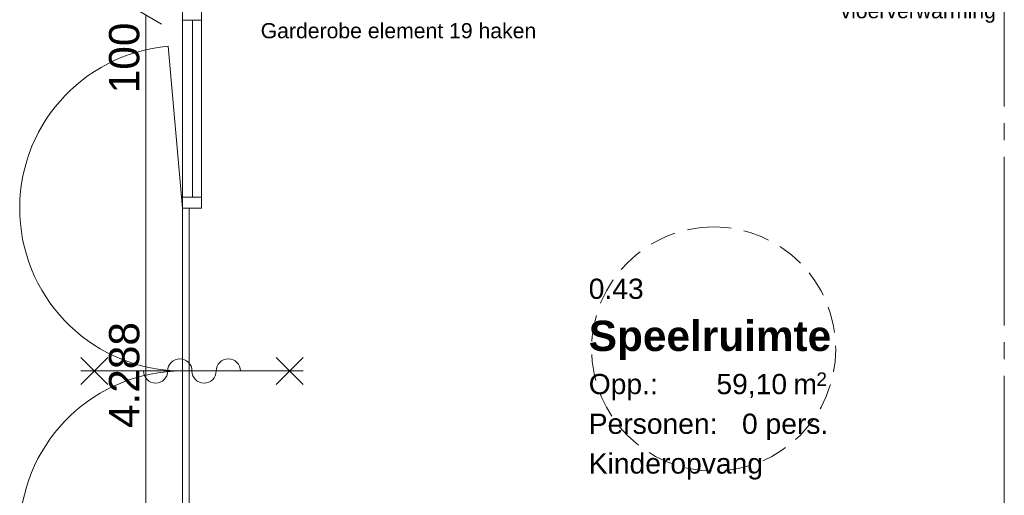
# Model space of a CAD drawing. Header units: millimetres. Extents: x 10 to 584, y 10 to 831.
# Tile 71 of 79: x 380 to 438, y 647 to 675. Entities that reach past the tile are written whole.
import ezdxf
from ezdxf.xclip import XClip

# ---------------------------------------------------------------- set-up
doc = ezdxf.new("R2010")
doc.units = ezdxf.units.MM
doc.header["$MEASUREMENT"] = 0
doc.header["$XCLIPFRAME"] = 0
doc.linetypes.add('B0204', pattern=[13, 10, -1, 1, -1])
doc.linetypes.add('B0701', pattern=[2.3412, 1.56, -0.7812])
for name, color, linetype in [('22 NC Binnenwanden', 7, 'Continuous'), ('22 NC Binnenwanden Deuren', 7, 'Continuous'), ('23 Vloeren', 7, 'Continuous'), ('82 Interieur', 7, 'Continuous'), ('A Stramien', 7, 'Continuous'), ('Maatvoering 1_ 50_100', 7, 'Continuous'), ('Z Ruimtefuncties', 7, 'Continuous')]:
    doc.layers.add(name, color=color, linetype=linetype)
doc.styles.add('GENERATED_STYLE_1', font='txt')
doc.styles.add('GENERATED_STYLE_2', font='txt')

# ---------------------------------------------------------------- blocks, each defined once
blk = doc.blocks.new('Drawing_2_2', base_point=(78, 259.188))
at = {"layer": '22 NC Binnenwanden Deuren', "color": 1, "linetype": 'Continuous', "lineweight": 0}
for p, q in [((389.218, 675.393), (389.218, 676.063)), ((390.358, 676.063), (390.358, 675.393)), ((390.358, 675.393), (389.218, 675.393)), ((389.218, 664.888), (389.218, 675.393)), ((389.818, 675.393), (389.818, 664.888)), ((389.218, 664.218), (388.376, 673.836)), ((389.218, 664.218), (389.218, 664.888)), ((389.218, 664.888), (390.358, 664.888)), ((390.358, 664.888), (390.358, 664.218)), ((390.358, 664.218), (389.218, 664.218)), ((389.218, 654.563), (389.218, 664.218)), ((389.218, 664.218), (389.618, 664.218)), ((389.618, 664.218), (389.618, 654.563)), ((384.788, 655.363), (383.188, 653.763)), ((384.788, 653.763), (383.188, 655.363)), ((394.788, 655.363), (396.388, 653.763)), ((394.788, 653.763), (396.388, 655.363)), ((396.388, 654.563), (383.188, 654.563)), ((389.218, 654.563), (389.218, 644.908)), ((389.618, 654.563), (389.218, 654.563)), ((389.618, 654.563), (389.218, 654.563)), ((389.618, 644.908), (389.618, 654.563))]:
    blk.add_line(p, q, dxfattribs=at)
at = {"layer": '22 NC Binnenwanden Deuren', "color": 1, "linetype": 'Continuous', "lineweight": 0, "flags": 128}
blk.add_lwpolyline([(390.358, 664.888), (390.358, 675.393), (389.218, 675.393), (389.218, 664.888)], close=True, dxfattribs=at)
at = {"layer": '22 NC Binnenwanden Deuren', "color": 1, "linetype": 'Continuous', "lineweight": 0}
for centre, radius, start, end in [((389.218, 664.218), 9.655, 95, 270), ((389.068, 654.563), 0.72, 0, 180), ((391.948, 654.563), 0.72, 0, 180), ((389.218, 644.908), 9.655, 90, 265), ((387.628, 654.563), 0.72, 180, 0), ((390.508, 654.563), 0.72, 180, 0)]:
    blk.add_arc(centre, radius, start, end, dxfattribs=at)
at = {"layer": '23 Vloeren', "color": 1, "linetype": 'B0701', "lineweight": 0, "flags": 128}
blk.add_lwpolyline([(420.753, 663.112, 1), (420.753, 648.619, 1)], format="xyb", close=True, dxfattribs=at)
at = {"layer": 'A Stramien', "color": 9, "linetype": 'B0204', "lineweight": 0}
blk.add_line((438, 784.271), (438, 233.204), dxfattribs=at)
at = {"layer": 'Maatvoering 1_ 50_100', "color": 1, "linetype": 'Continuous', "lineweight": 0}
for p, q in [((387.985, 675.147), (386.11, 676.229)), ((387.047, 632.813), (387.047, 675.688))]:
    blk.add_line(p, q, dxfattribs=at)
at = {"layer": '22 NC Binnenwanden', "color": 2, "linetype": 'Continuous', "lineweight": 0, "insert": (432.889, 675.228), "char_height": 0.9, "width": 9.25193, "attachment_point": 8, "line_spacing_factor": 0.940037, "style": 'GENERATED_STYLE_1'}
blk.add_mtext('\\A1;{\\pqc;\\fArial|b0|i0|c0|p38;Luik tbv vloerverwarming}', dxfattribs=at)
at = {"layer": '82 Interieur', "color": 2, "linetype": 'Continuous', "lineweight": 0, "insert": (410.22, 674.3), "char_height": 0.9, "attachment_point": 9, "style": 'GENERATED_STYLE_1'}
blk.add_mtext('\\A1;{\\pqr;\\fArial|b0|i0|c0|p38;Garderobe element 19 haken}', dxfattribs=at)
at = {"layer": 'Maatvoering 1_ 50_100', "color": 2, "linetype": 'Continuous', "lineweight": 0, "char_height": 1.8, "attachment_point": 7, "rotation": 90, "style": 'GENERATED_STYLE_1'}
for s, insert, width in [('\\A1;{\\pql;\\fArial|b0|i0|c0|p38;100}', (386.687, 671.048), 4.09784), ('\\A1;{\\pql;\\fArial|b0|i0|c0|p38;4.288}', (386.687, 651.173), 6.15497)]:
    blk.add_mtext(s, dxfattribs=dict(at, insert=insert, width=width))
at = {"layer": 'Z Ruimtefuncties', "color": 2, "linetype": 'Continuous', "lineweight": 0, "attachment_point": 1}
for s, insert, char_height, style in [('\\A1;{\\pql;\\pt0;\\fArial|b0|i0|c0|p38;0.43}', (413.336, 660.042), 1.2, 'GENERATED_STYLE_1'), ('\\A1;{\\pql;\\pt0;\\fArial|b1|i0|c0|p38;Speelruimte}', (413.336, 657.548), 1.8, 'GENERATED_STYLE_2'), ('\\A1;{\\pql;\\pt0;\\fArial|b0|i0|c0|p38;Opp.: }', (413.336, 654.385), 1.2, 'GENERATED_STYLE_1'), ('\\A1;{\\pql;\\fArial|b0|i0|c0|p38;59,10}', (420.914, 654.385), 1.2, 'GENERATED_STYLE_1'), ('\\A1;{\\pql;\\fArial|b0|i0|c0|p38; m}', (425.017, 654.385), 1.2, 'GENERATED_STYLE_1'), ('\\A1;{\\pql;\\fArial|b0|i0|c0|p38;2}', (426.849, 654.476), 0.8, 'GENERATED_STYLE_1'), ('\\A1;{\\pql;\\pt0;\\fArial|b0|i0|c0|p38;Personen: }', (413.336, 652.028), 1.2, 'GENERATED_STYLE_1'), ('\\A1;{\\pql;\\pt0;\\fArial|b0|i0|c0|p38;0 pers.}', (422.431, 652.028), 1.2, 'GENERATED_STYLE_1'), ('\\A1;{\\pql;\\pt0;\\fArial|b0|i0|c0|p38;Kinderopvang}', (413.336, 649.671), 1.2, 'GENERATED_STYLE_1')]:
    blk.add_mtext(s, dxfattribs=dict(at, insert=insert, char_height=char_height, style=style))

msp = doc.modelspace()

# ---------------------------------------------------------------- block references
at = {"color": 4, "linetype": 'Continuous', "lineweight": 0}
ref = msp.add_blockref('Drawing_2_2', (78, 259.188), dxfattribs=at)
XClip(ref).set_block_clipping_path([(30, 141.736842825), (586.5626696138, 806.4087291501)])

doc.saveas('drawing.dxf')
